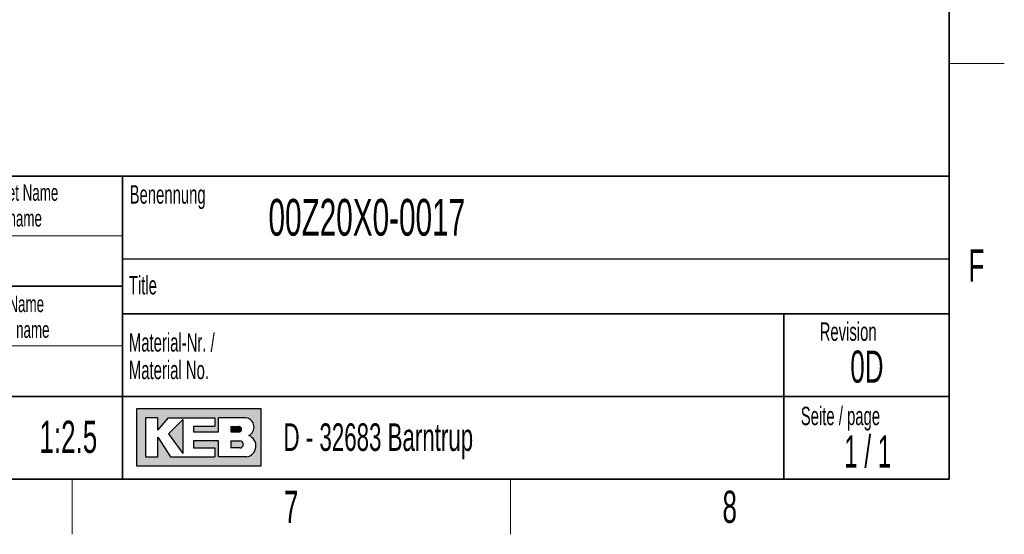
# Model space of a CAD drawing. Header units: millimetres. Extents: x 5 to 418, y 2 to 292.
# Tile 23 of 31: x 307 to 414, y 6 to 62. Entities that reach past the tile are written whole.
import ezdxf

# ---------------------------------------------------------------- set-up
doc = ezdxf.new("R2010")
doc.units = ezdxf.units.MM
doc.layers.add('SLD-0', color=7, linetype='Continuous')
doc.styles.add('SLDTEXTSTYLE0', font='TXT', dxfattribs={"width": 0.605})
doc.styles.add('SLDTEXTSTYLE1', font='TXT', dxfattribs={"width": 0.563})

msp = doc.modelspace()

# ---------------------------------------------------------------- hatches: boundary and pattern name
at = {"linetype": 'Continuous'}
h = msp.add_hatch(color=7, dxfattribs=at)
h.paths.add_polyline_path([(319.519086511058, 13.45626988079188), (333.083981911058, 13.45626988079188), (333.083981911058, 19.65736492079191), (319.519086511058, 19.65736492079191)], flags=0)
edge = h.paths.add_edge_path(flags=0)
edge.add_arc((331.3188604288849, 15.61738520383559), 1.20464082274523, -81.72003226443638, 70.1709600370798, ccw=False)
edge.add_line((331.4923410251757, 14.42530131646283), (331.480008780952, 14.42519098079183))
edge.add_line((331.480008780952, 14.42519098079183), (328.4331606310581, 14.42519098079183))
edge.add_line((328.4331606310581, 14.42519098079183), (328.4331606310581, 16.16924896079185))
edge.add_line((328.4331606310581, 16.16924896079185), (325.7201815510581, 16.16924896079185))
edge.add_line((325.7201815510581, 16.16924896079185), (325.7201815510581, 15.39411208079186))
edge.add_line((325.7201815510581, 15.39411208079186), (328.0455921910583, 15.39411208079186))
edge.add_line((328.0455921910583, 15.39411208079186), (328.0455921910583, 14.42519098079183))
edge.add_line((328.0455921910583, 14.42519098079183), (323.2009866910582, 14.42519098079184))
edge.add_line((323.2009866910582, 14.42519098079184), (321.8444971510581, 16.55681740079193))
edge.add_line((321.8444971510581, 16.55681740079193), (321.8444971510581, 14.42519098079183))
edge.add_line((321.8444971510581, 14.42519098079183), (320.4880076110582, 14.42519098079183))
edge.add_line((320.4880076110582, 14.42519098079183), (320.4880076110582, 18.68844382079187))
edge.add_line((320.4880076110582, 18.68844382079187), (321.8444971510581, 18.68844382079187))
edge.add_line((321.8444971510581, 18.68844382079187), (321.8444971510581, 17.33195428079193))
edge.add_line((321.8444971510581, 17.33195428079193), (323.0072024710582, 18.68844382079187))
edge.add_line((323.0072024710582, 18.68844382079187), (328.0455921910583, 18.68844382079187))
edge.add_line((328.0455921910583, 18.68844382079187), (328.0455921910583, 17.71952272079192))
edge.add_line((328.0455921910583, 17.71952272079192), (325.7201815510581, 17.71952272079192))
edge.add_line((325.7201815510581, 17.71952272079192), (325.7201815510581, 17.13817006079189))
edge.add_line((325.7201815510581, 17.13817006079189), (328.4331606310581, 17.13817006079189))
edge.add_line((328.4331606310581, 17.13817006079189), (328.4331606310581, 18.68844382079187))
edge.add_line((328.4331606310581, 18.68844382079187), (331.4242487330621, 18.68844382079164))
edge.add_line((331.4242487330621, 18.68844382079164), (331.4256482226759, 18.68844382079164))
edge.add_line((331.4256482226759, 18.68844382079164), (331.4259454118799, 18.68845828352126))
edge.add_arc((331.2860949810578, 17.67430640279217), 1.023749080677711, -64.45894120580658, 82.14849338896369, ccw=False)
msp.add_hatch(color=7, dxfattribs=at).paths.add_polyline_path([(324.5574762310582, 14.81275942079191), (324.557476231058, 18.49465960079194), (323.0072024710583, 16.94438584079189)], flags=0)
h = msp.add_hatch(color=7, dxfattribs=at)
edge = h.paths.add_edge_path(flags=0)
edge.add_line((329.7896501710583, 17.13817006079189), (330.6013652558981, 17.13817006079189))
edge.add_arc((330.6568434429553, 17.42884639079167), 0.2959232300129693, 259.1945394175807, 460.8054605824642)
edge.add_line((330.6013652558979, 17.71952272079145), (329.7896501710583, 17.71952272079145))
edge.add_line((329.7896501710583, 17.71952272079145), (329.7896501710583, 17.13817006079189))
h = msp.add_hatch(color=7, dxfattribs=at)
edge = h.paths.add_edge_path(flags=0)
edge.add_line((329.7896501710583, 15.39411208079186), (330.7588584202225, 15.39411208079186))
edge.add_arc((330.7588584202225, 15.78168052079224), 0.3875684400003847, 270.0000000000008, 450.0000000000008)
edge.add_line((330.7588584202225, 16.16924896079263), (330.7386620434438, 16.16924896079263))
edge.add_line((330.7386620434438, 16.16924896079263), (329.7896501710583, 16.16924896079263))
edge.add_line((329.7896501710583, 16.16924896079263), (329.7896501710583, 15.39411208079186))

# ---------------------------------------------------------------- linework, layer by layer
at = {"layer": 'SLD-0', "lineweight": 35}
for p, q in [((408, 12), (408, 282.5)), ((318, 45), (266.3304509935, 45)), ((318, 45), (318, 12)), ((318, 45), (318, 40.1053465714)), ((318, 45), (408, 45)), ((318, 45), (318, 12)), ((408, 45), (408, 12)), ((266.3304509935, 33), (318, 33)), ((408, 30), (318, 30)), ((390, 12), (390, 30)), ((266.3304509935, 21), (318, 21)), ((318, 21), (390, 21)), ((390, 21), (408, 21)), ((26, 12), (408, 12)), ((266.3304509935, 12), (318, 12)), ((408, 12), (318, 12))]:
    msp.add_line(p, q, dxfattribs=at)
at = {"layer": 'SLD-0', "lineweight": 18}
for p, q in [((408, 57.25), (414, 57.25)), ((266.3304509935, 38.5), (318, 38.5)), ((266.3304509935, 26.5), (318, 26.5)), ((312.5, 6), (312.5, 12)), ((360.25, 6), (360.25, 12))]:
    msp.add_line(p, q, dxfattribs=at)
at = {"layer": 'SLD-0'}
for p, q in [((318, 36), (408, 36)), ((331.4242487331, 18.6884438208), (331.4256482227, 18.6884438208)), ((331.4256482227, 18.6884438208), (331.4259454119, 18.6884582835)), ((331.480008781, 14.4251909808), (331.4923410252, 14.4253013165))]:
    msp.add_line(p, q, dxfattribs=at)
at = {"layer": 'SLD-0', "linetype": 'Continuous'}
for p, q in [((333.0839819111, 19.6573649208), (319.5190865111, 19.6573649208)), ((319.5190865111, 19.6573649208), (319.5190865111, 13.4562698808)), ((333.0839819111, 13.4562698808), (333.0839819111, 19.6573649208)), ((321.8444971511, 18.6884438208), (320.4880076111, 18.6884438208)), ((320.4880076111, 18.6884438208), (320.4880076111, 14.4251909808)), ((321.8444971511, 17.3319542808), (323.0072024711, 18.6884438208)), ((321.8444971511, 17.3319542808), (321.8444971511, 18.6884438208)), ((323.0072024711, 18.6884438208), (328.0455921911, 18.6884438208)), ((324.5574762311, 18.4946596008), (323.0072024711, 16.9443858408)), ((324.5574762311, 18.4946596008), (324.5574762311, 14.8127594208)), ((328.0455921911, 18.6884438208), (328.0455921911, 17.7195227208)), ((331.4242487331, 18.6884438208), (328.4331606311, 18.6884438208)), ((328.4331606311, 17.1381700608), (328.4331606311, 18.6884438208)), ((331.4242487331, 18.6884438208), (331.4256482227, 18.6884438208)), ((331.4256482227, 18.6884438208), (331.4259454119, 18.6884582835)), ((325.7201815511, 17.7195227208), (325.7201815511, 17.1381700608)), ((328.0455921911, 17.7195227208), (325.7201815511, 17.7195227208)), ((329.7896501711, 17.7195227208), (330.6013652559, 17.7195227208)), ((329.7896501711, 17.7195227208), (329.7896501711, 17.1381700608)), ((321.8444971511, 14.4251909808), (321.8444971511, 16.5568174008)), ((321.8444971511, 16.5568174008), (323.2009866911, 14.4251909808)), ((323.0072024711, 16.9443858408), (324.5574762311, 14.8127594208)), ((325.7201815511, 17.1381700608), (328.4331606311, 17.1381700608)), ((325.7201815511, 16.1692489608), (325.7201815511, 15.3941120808)), ((328.4331606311, 16.1692489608), (325.7201815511, 16.1692489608)), ((328.4331606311, 14.4251909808), (328.4331606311, 16.1692489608)), ((329.7896501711, 17.1381700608), (330.6013652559, 17.1381700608)), ((329.7896501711, 16.1692489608), (330.7588584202, 16.1692489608)), ((329.7896501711, 16.1692489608), (329.7896501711, 15.3941120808)), ((330.7386620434, 16.1692489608), (330.7588584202, 16.1692489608)), ((325.7201815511, 15.3941120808), (328.0455921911, 15.3941120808)), ((328.0455921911, 15.3941120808), (328.0455921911, 14.4251909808)), ((330.7588584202, 15.3941120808), (329.7896501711, 15.3941120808)), ((320.4880076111, 14.4251909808), (321.8444971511, 14.4251909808)), ((323.2009866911, 14.4251909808), (328.0455921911, 14.4251909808)), ((331.480008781, 14.4251909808), (328.4331606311, 14.4251909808)), ((331.480008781, 14.4251909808), (331.4923410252, 14.4253013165)), ((319.5190865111, 13.4562698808), (333.0839819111, 13.4562698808))]:
    msp.add_line(p, q, dxfattribs=at)
for centre, radius, start, end in [((331.2860949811, 17.6743064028), 1.023749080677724, 295.5410587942, 82.148493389), ((330.656843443, 17.4288463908), 0.2959232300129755, 259.1945394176, 100.8054605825), ((330.7588584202, 15.7816805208), 0.387568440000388, 270, 90), ((331.3188604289, 15.6173852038), 1.204640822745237, 278.2799677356, 70.1709600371)]:
    msp.add_arc(centre, radius, start, end, dxfattribs=at)

# ---------------------------------------------------------------- texts
at = {"layer": 'SLD-0'}
for s, insert, char_height, attachment_point, style in [('Gezeichnet Name', (305.1708434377, 44.1039425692), 1.8, 2, 'SLDTEXTSTYLE0'), ('Benennung', (318.7636716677, 43.9908879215), 2, 1, 'SLDTEXTSTYLE0'), ('00Z20X0-0017', (333.8826865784, 42.5045188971), 4, 1, 'SLDTEXTSTYLE0'), ('Drawn name', (305.0870934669, 41.303942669), 1.8, 2, 'SLDTEXTSTYLE0'), ('F', (410.9536166, 37.0010772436), 3.5, 2, 'SLDTEXTSTYLE0'), ('Title', (318.6797653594, 34.1107265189), 2, 1, 'SLDTEXTSTYLE0'), ('Geprüft Name', (304.8761939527, 31.9851255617), 1.8, 2, 'SLDTEXTSTYLE0'), ('Approved name', (304.900256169, 29.1851256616), 1.8, 2, 'SLDTEXTSTYLE0'), ('Revision', (393.8965220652, 29.0591225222), 2, 1, 'SLDTEXTSTYLE0'), ('Material-Nr. /', (318.6797653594, 27.8878268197), 2, 1, 'SLDTEXTSTYLE0'), ('0D', (399.0407489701, 26.0023621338), 3.5, 2, 'SLDTEXTSTYLE0'), ('Material No.', (318.6797653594, 24.8878267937), 2, 1, 'SLDTEXTSTYLE0'), ('Seite / page', (391.8390568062, 19.8830679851), 2, 1, 'SLDTEXTSTYLE0'), ('1:2.5', (312.0880197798, 18.3609001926), 3.5, 2, 'SLDTEXTSTYLE0'), ('D - 32683 Barntrup', (335.5202035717, 18.0786992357), 3, 1, 'SLDTEXTSTYLE0'), ('1 / 1', (399.1297679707, 16.7706515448), 3.5, 2, 'SLDTEXTSTYLE1'), ('7', (336.3527123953, 10.7429955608), 3.5, 2, 'SLDTEXTSTYLE0'), ('8', (384.1027123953, 10.7429955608), 3.5, 2, 'SLDTEXTSTYLE0')]:
    msp.add_mtext(s, dxfattribs=dict(at, insert=insert, char_height=char_height, attachment_point=attachment_point, style=style))

doc.saveas('drawing.dxf')
